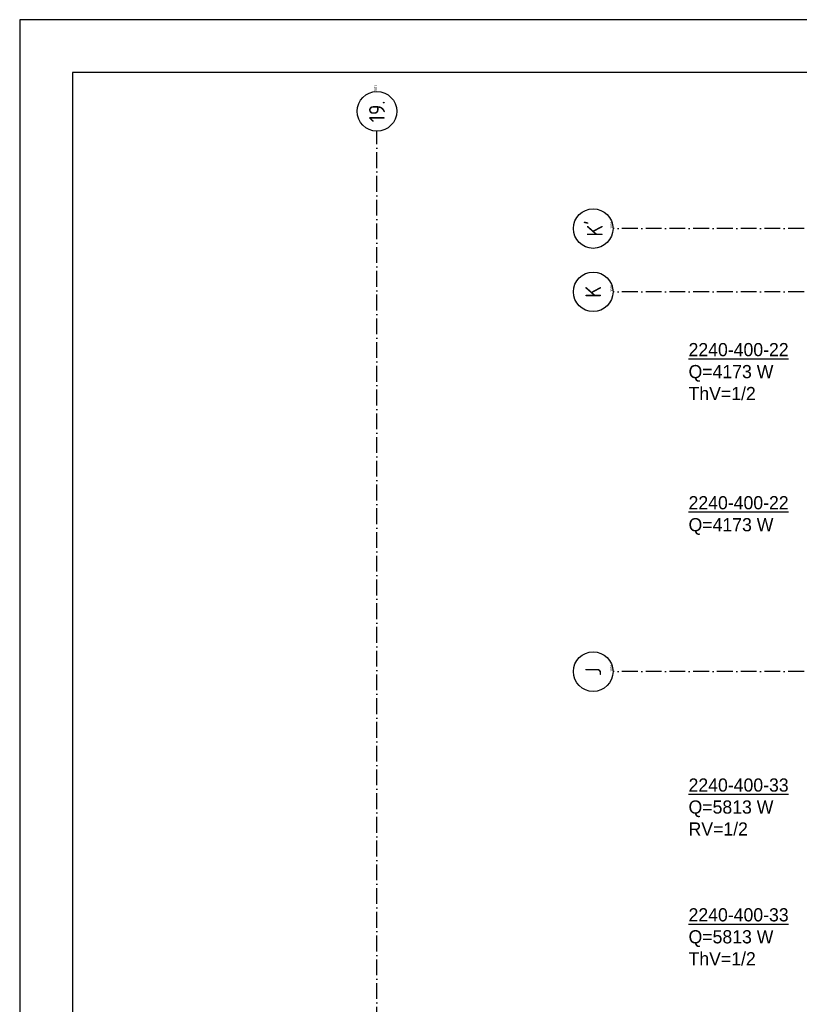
# Model space of a CAD drawing. Extents: x -41378 to 114803, y -24080 to 82188.
# Tile 18 of 137: x -41378 to -26607, y 63520 to 82188. Entities that reach past the tile are written whole.
import ezdxf
from ezdxf.enums import TextEntityAlignment as Align

# ---------------------------------------------------------------- set-up
doc = ezdxf.new("R2010")
doc.units = 0
doc.header["$LTSCALE"] = 50
doc.linetypes.add('DASHDOT', pattern=[9, 6, -1.5, 0, -1.5])
doc.layers.get('0').update_dxf_attribs({"linetype": 'CONTINUOUS'})
for name, color, linetype in [('00KAD025', 2, 'CONTINUOUS'), ('00KAD070', 5, 'CONTINUOUS'), ('AL$7----_STRAMIEN', 1, 'DASHDOT'), ('ALN-----_BLOCKNAAM', 2, 'CONTINUOUS'), ('WI561---', 1, 'CONTINUOUS')]:
    doc.layers.add(name, color=color, linetype=linetype)
doc.layers.get('0').freeze()
doc.styles.add('BURO-025', font='BUROFONT.shx', dxfattribs={"height": 250})
doc.styles.get("Standard").update_dxf_attribs({"font": 'ISOCP'})

# ---------------------------------------------------------------- blocks, each defined once
blk = doc.blocks.new('1010')
at = {"layer": 'AL$7----_STRAMIEN', "color": 7, "linetype": 'CONTINUOUS'}
blk.add_circle((0, 750), 750, dxfattribs=at)
at = {"layer": 'ALN-----_BLOCKNAAM', "linetype": 'CONTINUOUS'}
blk.add_text('1010', height=100, dxfattribs=at).set_placement((0, 0))
blk = doc.blocks.new('1011')
at = {"layer": 'AL$7----_STRAMIEN', "color": 7, "linetype": 'CONTINUOUS'}
blk.add_circle((-750, 0), 750, dxfattribs=at)
at = {"layer": 'ALN-----_BLOCKNAAM', "linetype": 'CONTINUOUS'}
blk.add_text('1011', height=100, dxfattribs=at).set_placement((0, 0))
blk = doc.blocks.new('CVRINFO2')
at = {"color": 0, "linetype": 'CONTINUOUS', "style": 'BURO-025'}
for tag, p in [('CV_TEXT125', (0, 0)), ('CV_TEXT225', (0, -4.17)), ('CV_TEXT325', (0, -8.33)), ('CV_TEXT425', (0, -12.5))]:
    blk.add_attdef(tag, p, '', height=2.5, dxfattribs=at)

msp = doc.modelspace()

# ---------------------------------------------------------------- linework, layer by layer
at = {"layer": '00KAD025', "linetype": 'CONTINUOUS'}
for p, q in [((114803.4, 82187.6), (-41378.4, 82187.6)), ((-41378.4, 82187.6), (-41378.4, -1912.4))]:
    msp.add_line(p, q, dxfattribs=at)
at = {"layer": '00KAD070', "linetype": 'CONTINUOUS'}
for p, q in [((113803.4, 81187.6), (-40378.4, 81187.6)), ((-40378.4, 81187.6), (-40378.4, -912.4))]:
    msp.add_line(p, q, dxfattribs=at)
at = {"layer": 'AL$7----_STRAMIEN', "color": 1}
for p, q in [((-34609, 42467.3), (-34609, 80064.7)), ((-34609, 42467.3), (-34609, 79751.5)), ((6791, 78227.3), (-30136.5, 78227.3)), ((6791, 77027.3), (-30136.5, 77027.3)), ((6791, 69827.3), (-30136.5, 69827.3))]:
    msp.add_line(p, q, dxfattribs=at)

# ---------------------------------------------------------------- block references
at = {"layer": 'AL$7----_STRAMIEN'}
ref = msp.add_blockref('1011', (-34609, 80825.3), dxfattribs=dict(at, xscale=0.5, yscale=0.5, zscale=0.5, rotation=90))
ref.add_attrib('STR-NAAM', '19.', dxfattribs={"color": 3, "linetype": 'CONTINUOUS', "height": 300, "rotation": 90}).set_placement((-34609, 80450.3), align=Align.MIDDLE)
ref = msp.add_blockref('1010', (-30136.5, 78227.3), dxfattribs=dict(at, xscale=0.5, yscale=0.5, zscale=0.5, rotation=90))
ref.add_attrib('STR-NAAM', "K'", dxfattribs={"color": 3, "linetype": 'CONTINUOUS', "height": 300, "rotation": 90}).set_placement((-30511.5, 78227.3), align=Align.MIDDLE)
ref = msp.add_blockref('1010', (-30136.5, 77027.3), dxfattribs=dict(at, xscale=0.5, yscale=0.5, zscale=0.5, rotation=90))
ref.add_attrib('STR-NAAM', 'K', dxfattribs={"color": 3, "linetype": 'CONTINUOUS', "height": 300, "rotation": 90}).set_placement((-30511.5, 77027.3), align=Align.MIDDLE)
ref = msp.add_blockref('1010', (-30136.5, 69827.3), dxfattribs=dict(at, xscale=0.5, yscale=0.5, zscale=0.5, rotation=90))
ref.add_attrib('STR-NAAM', 'J', dxfattribs={"color": 3, "linetype": 'CONTINUOUS', "height": 300, "rotation": 90}).set_placement((-30511.5, 69827.3), align=Align.MIDDLE)
at = {"layer": 'WI561---'}
ref = msp.add_blockref('CVRINFO2', (-28705.1, 75807.5), dxfattribs=dict(at, xscale=100, yscale=100, zscale=100))
ref.add_attrib('CV_TEXT125', '%%u2240-400-22', (-28705.1, 75807.5), dxfattribs={"layer": '0', "color": 2, "linetype": 'CONTINUOUS', "height": 250, "style": 'BURO-025'})
ref.add_attrib('CV_TEXT225', 'Q=4173 W', (-28705.1, 75390.9), dxfattribs={"layer": '0', "color": 2, "linetype": 'CONTINUOUS', "height": 250, "style": 'BURO-025'})
ref.add_attrib('CV_TEXT325', 'ThV=1/2', (-28705.1, 74974.2), dxfattribs={"layer": '0', "color": 2, "linetype": 'CONTINUOUS', "height": 250, "style": 'BURO-025'})
ref = msp.add_blockref('CVRINFO2', (-28705.1, 72904.5), dxfattribs=dict(at, xscale=100, yscale=100, zscale=100))
ref.add_attrib('CV_TEXT125', '%%u2240-400-22', (-28705.1, 72904.5), dxfattribs={"layer": '0', "color": 2, "linetype": 'CONTINUOUS', "height": 250, "style": 'BURO-025'})
ref.add_attrib('CV_TEXT225', 'Q=4173 W', (-28705.1, 72487.8), dxfattribs={"layer": '0', "color": 2, "linetype": 'CONTINUOUS', "height": 250, "style": 'BURO-025'})
ref = msp.add_blockref('CVRINFO2', (-28705.1, 67552), dxfattribs=dict(at, xscale=100, yscale=100, zscale=100))
ref.add_attrib('CV_TEXT125', '%%u2240-400-33', (-28705.1, 67552), dxfattribs={"layer": '0', "color": 2, "linetype": 'CONTINUOUS', "height": 250, "style": 'BURO-025'})
ref.add_attrib('CV_TEXT225', 'Q=5813 W', (-28705.1, 67135.3), dxfattribs={"layer": '0', "color": 2, "linetype": 'CONTINUOUS', "height": 250, "style": 'BURO-025'})
ref.add_attrib('CV_TEXT325', 'RV=1/2', (-28705.1, 66718.6), dxfattribs={"layer": '0', "color": 2, "linetype": 'CONTINUOUS', "height": 250, "style": 'BURO-025'})
ref = msp.add_blockref('CVRINFO2', (-28705.1, 65091.7), dxfattribs=dict(at, xscale=100, yscale=100, zscale=100))
ref.add_attrib('CV_TEXT125', '%%u2240-400-33', (-28705.1, 65091.7), dxfattribs={"layer": '0', "color": 2, "linetype": 'CONTINUOUS', "height": 250, "style": 'BURO-025'})
ref.add_attrib('CV_TEXT225', 'Q=5813 W', (-28705.1, 64675), dxfattribs={"layer": '0', "color": 2, "linetype": 'CONTINUOUS', "height": 250, "style": 'BURO-025'})
ref.add_attrib('CV_TEXT325', 'ThV=1/2', (-28705.1, 64258.4), dxfattribs={"layer": '0', "color": 2, "linetype": 'CONTINUOUS', "height": 250, "style": 'BURO-025'})

doc.saveas('drawing.dxf')
